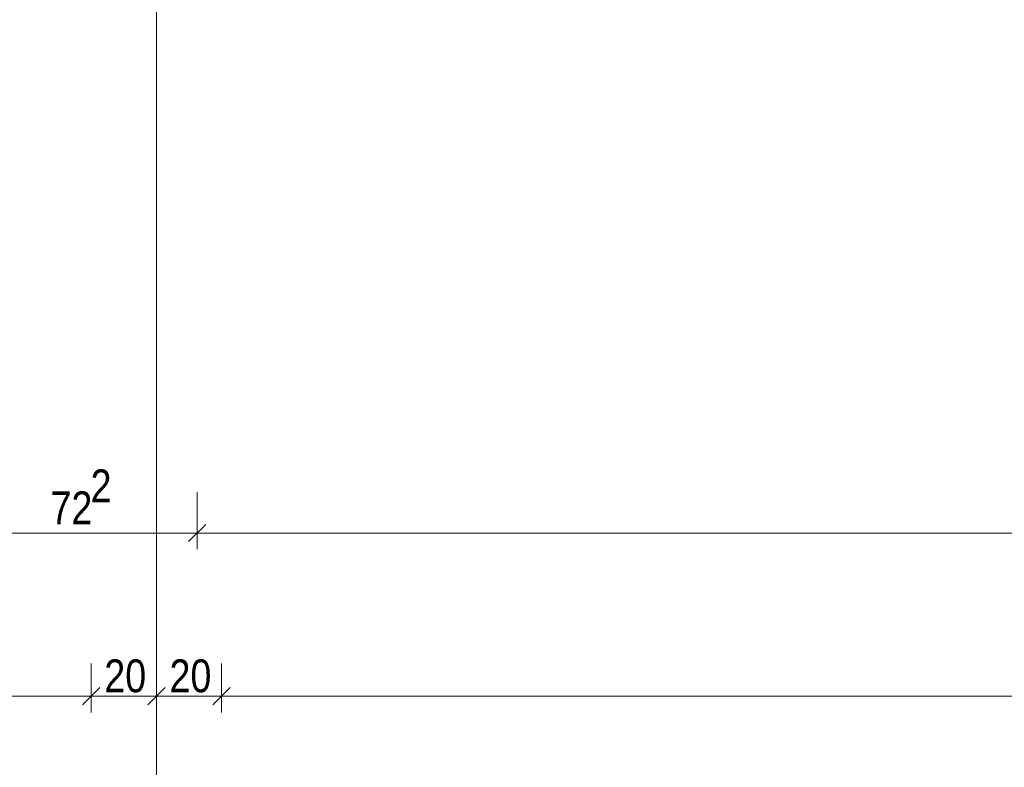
# Model space of a CAD drawing. Extents: x -1920 to 300, y 62 to 656.
# Tile 6 of 60: x -1668 to -1638, y 113 to 136. Entities that reach past the tile are written whole.
import ezdxf
from ezdxf.lldxf.tags import DXFTag

# ---------------------------------------------------------------- set-up
doc = ezdxf.new("R2010")
doc.units = 0
doc.layers.get('0').update_dxf_attribs({"lineweight": 35})
doc.layers.add('70 -71 Achsen- 1 Gebäudeachsen', color=7, linetype='STRICHPUNKT2-A06G9HJF8I', lineweight=18)
doc.layers.add('70 -76 Bemaßung- 2 Allgemein', color=9, linetype='Continuous', lineweight=5, true_color=0x808080)
doc.styles.get("Standard").update_dxf_attribs({"font": 'ARIALN.TTF'})
tags = doc.linetypes.add('STRICHPUNKT2-A06G9HJF8I', pattern=[12.7, 6.35, -3.175, 0, -3.175]).pattern_tags.tags
tags[10:11] = [DXFTag(74, 4), DXFTag(75, 0), DXFTag(340, '0'), DXFTag(46, 0.0), DXFTag(50, 0.0), DXFTag(44, 0.0), DXFTag(45, 0.0)]
tags[8:9] = [DXFTag(74, 4), DXFTag(75, 0), DXFTag(340, '0'), DXFTag(46, 0.0), DXFTag(50, 0.0), DXFTag(44, 0.0), DXFTag(45, 0.0)]
tags[6:7] = [DXFTag(74, 4), DXFTag(75, 0), DXFTag(340, '0'), DXFTag(46, 0.0), DXFTag(50, 0.0), DXFTag(44, 0.0), DXFTag(45, 0.0)]
tags[4:5] = [DXFTag(74, 4), DXFTag(75, 0), DXFTag(340, '0'), DXFTag(46, 0.0), DXFTag(50, 0.0), DXFTag(44, 0.0), DXFTag(45, 0.0)]

# ---------------------------------------------------------------- blocks, each defined once
blk = doc.blocks.new('Referenz-A06G9HJH8I', base_point=(-1905.787, 86.892))
at = {"layer": '70 -71 Achsen- 1 Gebäudeachsen', "color": 0, "linetype": 'STRICHPUNKT2-A06G9HJF8I', "ltscale": 0.18}
blk.add_line((-1663.831, 590.612), (-1663.831, 90.892), dxfattribs=at)
at = {"layer": '70 -76 Bemaßung- 2 Allgemein', "color": 0, "linetype": 'Continuous', "ltscale": 0.13}
for p, q in [((-1662.581, 121.142), (-1662.581, 119.392)), ((-1662.581, 121.142), (-1662.581, 119.392)), ((-1663.111, 119.892), (-1669.27, 119.892)), ((-1662.081, 119.892), (-1663.111, 119.892)), ((-1663.081, 119.892), (-1662.05, 119.892)), ((-1057.611, 119.892), (-1662.05, 119.892)), ((-1665.831, 115.892), (-1665.831, 114.392)), ((-1665.831, 115.892), (-1665.831, 114.392)), ((-1663.831, 115.892), (-1663.831, 114.392)), ((-1663.831, 115.892), (-1663.831, 114.392)), ((-1661.831, 115.892), (-1661.831, 114.392)), ((-1661.831, 115.892), (-1661.831, 114.392)), ((-1666.096, 114.627), (-1665.565, 115.158)), ((-1665.565, 115.158), (-1666.096, 114.627)), ((-1663.565, 115.158), (-1664.096, 114.627)), ((-1664.096, 114.627), (-1663.565, 115.158)), ((-1662.096, 114.627), (-1661.565, 115.158)), ((-1661.565, 115.158), (-1662.096, 114.627)), ((-1666.361, 114.892), (-1737.3, 114.892)), ((-1665.581, 114.892), (-1666.361, 114.892)), ((-1666.081, 114.892), (-1665.3, 114.892)), ((-1664.361, 114.892), (-1665.3, 114.892)), ((-1663.581, 114.892), (-1664.361, 114.892)), ((-1664.081, 114.892), (-1663.3, 114.892)), ((-1662.361, 114.892), (-1663.3, 114.892)), ((-1661.581, 114.892), (-1662.361, 114.892)), ((-1662.081, 114.892), (-1661.3, 114.892)), ((-1590.361, 114.892), (-1661.3, 114.892))]:
    blk.add_line(p, q, dxfattribs=at)
at = {"layer": '70 -76 Bemaßung- 2 Allgemein', "color": 0, "linetype": 'Continuous', "lineweight": 20, "ltscale": 0.2}
for p, q in [((-1662.315, 120.158), (-1662.846, 119.627)), ((-1662.846, 119.627), (-1662.315, 120.158))]:
    blk.add_line(p, q, dxfattribs=at)
at = {"layer": '70 -76 Bemaßung- 2 Allgemein', "color": 0, "linetype": 'Continuous', "ltscale": 0.13, "char_height": 1.00689, "attachment_point": 1}
for s, insert in [('{\\fArial Narrow;2}', (-1665.85, 121.84)), ('{\\fArial Narrow;72}', (-1667.08, 121.169)), ('{\\fArial Narrow;20}', (-1665.429, 116.018)), ('{\\fArial Narrow;20}', (-1663.429, 116.018))]:
    blk.add_mtext(s, dxfattribs=dict(at, insert=insert))

msp = doc.modelspace()

# ---------------------------------------------------------------- block references
at = {"color": 8, "lineweight": 25, "ltscale": 0.25, "true_color": 0x808080}
msp.add_blockref('Referenz-A06G9HJH8I', (-1905.787, 86.892), dxfattribs=at)

doc.saveas('drawing.dxf')
